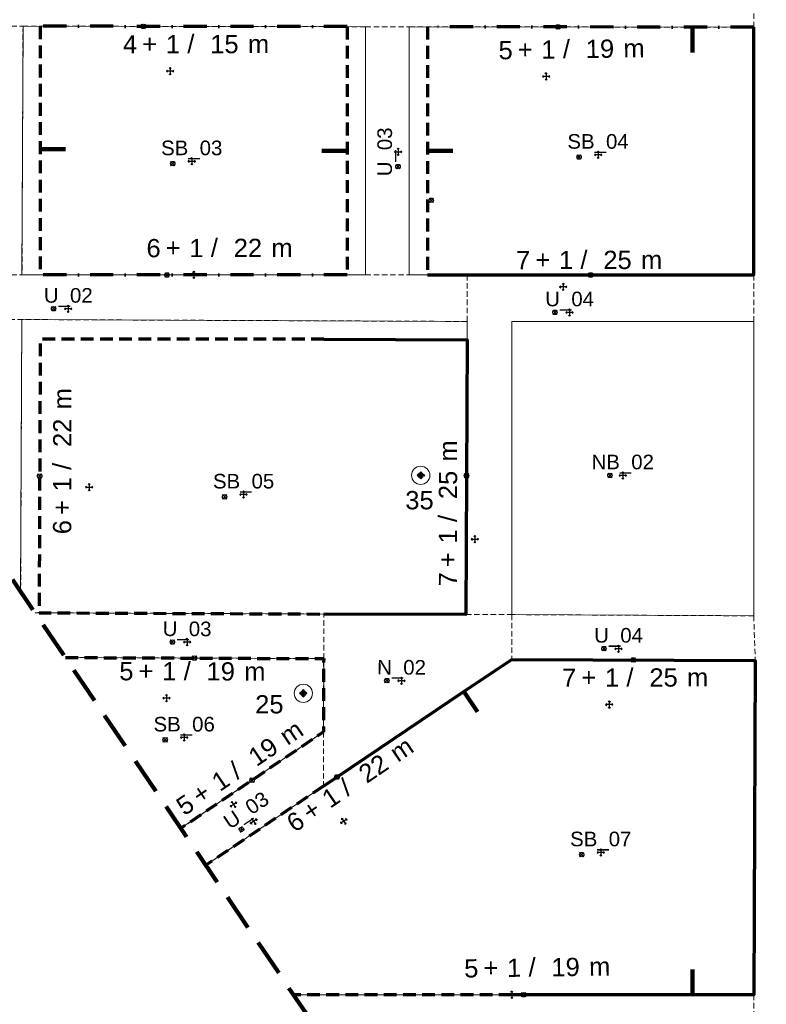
# Model space of a CAD drawing. Header units: metres. Extents: x -5 to 5163, y 1049 to 2798.
# Tile 20 of 22: x 4228 to 4432, y 2192 to 2461. Entities that reach past the tile are written whole.
import ezdxf
from ezdxf.enums import TextEntityAlignment as Align

# ---------------------------------------------------------------- set-up
doc = ezdxf.new("R2010")
doc.units = ezdxf.units.M
doc.linetypes.add('DASHED', pattern=[0.75, 0.5, -0.25])
doc.linetypes.add('ČERCHOVANÁ', pattern=[25.4, 12.7, -6.35, 0, -6.35])
doc.layers.add('000000_BL_Pomocna_netisk_DB', color=7, linetype='Continuous', plot=False)
for name, color, linetype, lineweight in [('101110_PL_Resene_uzemi', 6, 'DASHED', 200), ('200000_PL_Cast_uzemi', 80, 'DASHED', 5), ('202110_BL_Cast_uzemi_UP', 7, 'DASHED', 9), ('203110_BL_Cast_uzemi_SB', 7, 'DASHED', 9), ('204110_BL_Cast_uzemi_NB', 7, 'DASHED', 9), ('302110_BL_VR_na_bod', 172, 'Continuous', 9), ('302210_BL_VR_na_linii', 160, 'Continuous', 9), ('302211_PL_VR_na_linii_rozhrani', 160, 'Continuous', 100)]:
    doc.layers.add(name, color=color, linetype=linetype, lineweight=lineweight)
doc.layers.add('101111_BL_Resene_uzemi', color=9, linetype='Continuous')
for name, color, linetype, lineweight, true_color in [('201110_PL_Ulicni_cara', 7, 'Continuous', 9, 0xe90101), ('301110_PL_SC_uzavrena', 7, 'Continuous', 70, 0xe90101), ('301111_PL_SC_polouzavrena', 7, 'ČERCHOVANÁ', 70, 0xfe2f2f), ('301112_PL_SC_otevrena', 7, 'DASHED', 70, 0xfe4848)]:
    doc.layers.add(name, color=color, linetype=linetype, lineweight=lineweight, true_color=true_color)
doc.styles.get("Standard").update_dxf_attribs({"font": 'arial.ttf'})
doc.styles.add('style2', font='arial.ttf', dxfattribs={"height": 2})

# ---------------------------------------------------------------- blocks, each defined once
blk = doc.blocks.new('*U182')
at = {"layer": '000000_BL_Pomocna_netisk_DB'}
for p, q in [((222.12, 269.02), (220.92, 270.22)), ((220.92, 269.02), (222.12, 270.22))]:
    blk.add_line(p, q, dxfattribs=at)
blk.add_circle((221.52, 269.62), 0.6, dxfattribs=at)
blk.add_attdef('DOK_NAZEV', (2.66, -10), '', height=5)
at = {"style": 'style2', "flags": 1}
blk.add_attdef('NAZEV_BLOK', (1.24, -20.77), '', height=5, dxfattribs=at)
blk = doc.blocks.new('*U8')
blk.add_circle((0, 0), 2.5)
at = {"layer": '000000_BL_Pomocna_netisk_DB'}
for p, q in [((-1, 0), (-0.72, 0.28)), ((1, 0), (-1, 0)), ((-1, 0), (-0.72, -0.28)), ((0.6, -0.6), (-0.6, 0.6)), ((-0.6, -0.6), (0.6, 0.6)), ((0, 1), (-0.29, 0.71)), ((0, 1), (0, -1)), ((0, 1), (0.28, 0.72)), ((1, 0), (0.72, 0.28)), ((1, 0), (0.72, -0.28)), ((0, -1), (-0.28, -0.72)), ((0, -1), (0.28, -0.72))]:
    blk.add_line(p, q, dxfattribs=at)
blk.add_circle((0, 0), 0.6, dxfattribs=at)
at = {"style": 'style2'}
for tag, p in [('VYSKA_MAX', (-4.23, -9.3)), ('RIMSA_MAX', (-3.95, -17.34)), ('RIMSA_MIN', (-3.82, -24.83)), ('NP_MIN', (-3.82, -33.4)), ('NP_MAX', (-3.82, -41.98)), ('NUP_MAX', (-3.82, -50.55))]:
    blk.add_attdef(tag, p, '', height=5, dxfattribs=at)
at = {"style": 'style2', "flags": 1}
for tag, p in [('VYSKA_VB', (-3.82, -76.26)), ('VYSKA_VB_I', (-3.82, -84.83)), ('NAZEV_BLOK', (-3.76, -93.45))]:
    blk.add_attdef(tag, p, '', height=5, dxfattribs=at)
blk = doc.blocks.new('*U66')
at = {"layer": '000000_BL_Pomocna_netisk_DB'}
for p, q in [((-1, 0), (-0.72, 0.28)), ((1, 0), (-1, 0)), ((-1, 0), (-0.72, -0.28)), ((0, 1), (-0.29, 0.71)), ((0, 1), (0, -1)), ((0, 1), (0.28, 0.72)), ((1, 0), (0.72, 0.28)), ((1, 0), (0.72, -0.28)), ((-4.6, -1.2), (-5.8, 0)), ((-5.8, -1.2), (-4.6, 0)), ((0, -1), (-0.28, -0.72)), ((0, -1), (0.28, -0.72))]:
    blk.add_line(p, q, dxfattribs=at)
blk.add_circle((-5.2, -0.6), 0.6, dxfattribs=at)
at = {"style": 'style2'}
blk.add_attdef('OZNACENI', text='', height=4, dxfattribs=at).set_placement((0, 1.68), align=Align.CENTER)
at = {"style": 'style2', "flags": 1}
blk.add_attdef('NAZEV_BLOK', (-23.56, -29.29), '', height=5, dxfattribs=at)
blk = doc.blocks.new('*U68')
at = {"layer": '000000_BL_Pomocna_netisk_DB'}
for p, q in [((-1, 0), (-0.72, 0.28)), ((1, 0), (-1, 0)), ((-1, 0), (-0.72, -0.28)), ((0, 1), (-0.29, 0.71)), ((0, 1), (0, -1)), ((0, 1), (0.28, 0.72)), ((1, 0), (0.72, 0.28)), ((1, 0), (0.72, -0.28)), ((-4.6, -1.2), (-5.8, 0)), ((-5.8, -1.2), (-4.6, 0)), ((0, -1), (-0.28, -0.72)), ((0, -1), (0.28, -0.72))]:
    blk.add_line(p, q, dxfattribs=at)
blk.add_circle((-5.2, -0.6), 0.6, dxfattribs=at)
at = {"style": 'style2'}
blk.add_attdef('OZNACENI', text='', height=4, dxfattribs=at).set_placement((0, 1.68), align=Align.CENTER)
at = {"style": 'style2', "flags": 1}
blk.add_attdef('NAZEV_BLOK', (-12.99, -23.29), '', height=5, dxfattribs=at)
blk = doc.blocks.new('*U65')
at = {"layer": '000000_BL_Pomocna_netisk_DB'}
for p, q in [((-2.91, -0.59), (-4.11, 0.61)), ((-4.11, -0.59), (-2.91, 0.61)), ((-1, 0), (-0.72, 0.28)), ((1, 0), (-1, 0)), ((-1, 0), (-0.72, -0.28)), ((0, 1), (-0.29, 0.71)), ((0, 1), (0, -1)), ((0, 1), (0.28, 0.72)), ((1, 0), (0.72, 0.28)), ((1, 0), (0.72, -0.28)), ((0, -1), (-0.28, -0.72)), ((0, -1), (0.28, -0.72))]:
    blk.add_line(p, q, dxfattribs=at)
blk.add_circle((-3.51, 0.01), 0.6, dxfattribs=at)
at = {"style": 'style2'}
blk.add_attdef('OZNACENI', text='', height=4, dxfattribs=at).set_placement((0, 1.68), align=Align.CENTER)
at = {"style": 'style2', "flags": 1}
blk.add_attdef('NAZEV_BLOK', (-24.94, -16.19), '', height=5, dxfattribs=at)
blk = doc.blocks.new('*U44')
at = {"layer": '000000_BL_Pomocna_netisk_DB'}
for p, q in [((-6.72, 11.66), (-7.92, 12.86)), ((-7.92, 11.66), (-6.72, 12.86)), ((-1, 0), (-0.72, 0.28)), ((1, 0), (-1, 0)), ((-1, 0), (-0.72, -0.28)), ((0, 1), (-0.29, 0.71)), ((0, 1), (0, -1)), ((0, 1), (0.28, 0.72)), ((1, 0), (0.72, 0.28)), ((0, -1), (-0.28, -0.72)), ((0, -1), (0.28, -0.72)), ((1, 0), (0.72, -0.28))]:
    blk.add_line(p, q, dxfattribs=at)
blk.add_circle((-7.32, 12.26), 0.6, dxfattribs=at)
at = {"style": 'style2', "flags": 1}
for tag, p in [('VYSKA_VB', (-13.72, -37.99)), ('VYSKA_VB_I', (1.91, -46.42)), ('NAZEV_BLOK', (-14.17, -55.72))]:
    blk.add_attdef(tag, p, '', height=5, dxfattribs=at)
at = {"layer": '302210_BL_VR_na_linii', "style": 'style2'}
for s, p in [('+', (-7.66, 4.97)), ('/', (4.68, 4.95)), ('m', (21.25, 4.94))]:
    blk.add_text(s, height=5, dxfattribs=at).set_placement(p)
at = {"layer": '302210_BL_VR_na_linii', "style": 'style2', "flags": 4}
blk.add_attdef('NP_MAX', text='', height=5, dxfattribs=at).set_placement((-9.04, 4.85), align=Align.RIGHT)
at = {"layer": '302210_BL_VR_na_linii', "style": 'style2'}
blk.add_attdef('NUP_MAX', text='', height=5, dxfattribs=at).set_placement((0.75, 4.88), align=Align.CENTER)
at = {"layer": '302210_BL_VR_na_linii', "style": 'style2', "flags": 4}
blk.add_attdef('RIMSA_MAX', text='', height=5, dxfattribs=at).set_placement((14.83, 4.91), align=Align.CENTER)
blk = doc.blocks.new('*U49')
at = {"layer": '000000_BL_Pomocna_netisk_DB'}
for p, q in [((-1, -0.01), (-0.72, 0.28)), ((1, 0.01), (-1, -0.01)), ((-0.01, 1), (-0.3, 0.71)), ((-0.01, 1), (0.01, -1)), ((-0.01, 1), (0.27, 0.72)), ((1, 0.01), (0.72, 0.29)), ((1, 0.01), (0.72, -0.27)), ((3.86, -0.6), (2.66, 0.6)), ((2.66, -0.6), (3.86, 0.6)), ((-1, -0.01), (-0.72, -0.29)), ((0.01, -1), (-0.27, -0.73)), ((0.01, -1), (0.29, -0.72))]:
    blk.add_line(p, q, dxfattribs=at)
blk.add_circle((3.26, 0), 0.6, dxfattribs=at)
at = {"style": 'style2', "flags": 1}
blk.add_attdef('VYSKA_VB_I', (2.46, -46.4), '', height=5, rotation=0.6812, dxfattribs=at)
for tag, p in [('VYSKA_VB', (-14.23, -50.5)), ('NAZEV_BLOK', (-14.67, -68.23))]:
    blk.add_attdef(tag, p, '', height=5, dxfattribs=at)
at = {"layer": '302210_BL_VR_na_linii', "style": 'style2'}
for s, p in [('+', (-7.72, 4.88)), ('/', (4.63, 5.01)), ('m', (21.19, 5.19))]:
    blk.add_text(s, height=5, rotation=0.6812, dxfattribs=at).set_placement(p)
at = {"layer": '302210_BL_VR_na_linii', "style": 'style2', "flags": 4}
blk.add_attdef('NP_MAX', text='', height=5, rotation=0.6812, dxfattribs=at).set_placement((-9.1, 4.74), align=Align.RIGHT)
at = {"layer": '302210_BL_VR_na_linii', "style": 'style2'}
blk.add_attdef('NUP_MAX', text='', height=5, rotation=0.6812, dxfattribs=at).set_placement((0.7, 4.89), align=Align.CENTER)
at = {"layer": '302210_BL_VR_na_linii', "style": 'style2', "flags": 4}
blk.add_attdef('RIMSA_MAX', text='', height=5, rotation=0.6812, dxfattribs=at).set_placement((14.77, 5.09), align=Align.CENTER)
blk = doc.blocks.new('*U51')
at = {"layer": '000000_BL_Pomocna_netisk_DB'}
for p, q in [((-12.93, 2.44), (-14.13, 3.64)), ((-14.13, 2.44), (-12.93, 3.64)), ((-1, 0), (-0.72, 0.29)), ((-1, 0), (1, 0)), ((-1, 0), (-0.72, -0.29)), ((0, 1), (-0.28, 0.72)), ((0, 1), (0, -1)), ((0, 1), (0.28, 0.72)), ((1, 0), (0.72, 0.28)), ((0, -1), (-0.29, -0.72)), ((0, -1), (0.28, -0.72)), ((1, 0), (0.72, -0.28))]:
    blk.add_line(p, q, dxfattribs=at)
blk.add_circle((-13.53, 3.04), 0.6, dxfattribs=at)
at = {"style": 'style2', "flags": 1}
blk.add_attdef('VYSKA_VB_I', (46.43, 1.71), '', height=5, rotation=89.7531, dxfattribs=at)
for tag, p in [('VYSKA_VB', (-31.3, -40.43)), ('NAZEV_BLOK', (-31.74, -58.16))]:
    blk.add_attdef(tag, p, '', height=5, dxfattribs=at)
at = {"layer": '302210_BL_VR_na_linii', "style": 'style2'}
for s, p in [('m', (-4.85, 21.27)), ('/', (-4.93, 4.71)), ('+', (-5, -7.64))]:
    blk.add_text(s, height=5, rotation=89.7531, dxfattribs=at).set_placement(p)
at = {"layer": '302210_BL_VR_na_linii', "style": 'style2', "flags": 4}
blk.add_attdef('RIMSA_MAX', text='', height=5, rotation=89.7531, dxfattribs=at).set_placement((-4.85, 14.85), align=Align.CENTER)
at = {"layer": '302210_BL_VR_na_linii', "style": 'style2'}
blk.add_attdef('NUP_MAX', text='', height=5, rotation=89.7531, dxfattribs=at).set_placement((-4.88, 0.78), align=Align.CENTER)
at = {"layer": '302210_BL_VR_na_linii', "style": 'style2', "flags": 4}
blk.add_attdef('NP_MAX', text='', height=5, rotation=89.7531, dxfattribs=at).set_placement((-4.89, -9.02), align=Align.RIGHT)
blk = doc.blocks.new('*U52')
at = {"layer": '000000_BL_Pomocna_netisk_DB'}
for p, q in [((-1.23, 11.51), (-2.43, 12.71)), ((-2.43, 11.51), (-1.23, 12.71)), ((0.83, 0.56), (-0.83, -0.56)), ((-0.56, 0.83), (-0.64, 0.43)), ((-0.56, 0.83), (0.56, -0.83)), ((-0.56, 0.83), (-0.17, 0.75)), ((0.83, 0.56), (0.44, 0.64)), ((0.83, 0.56), (0.75, 0.17)), ((-0.83, -0.56), (-0.75, -0.17)), ((-0.83, -0.56), (-0.44, -0.64)), ((0.56, -0.83), (0.18, -0.76)), ((0.56, -0.83), (0.64, -0.44))]:
    blk.add_line(p, q, dxfattribs=at)
blk.add_circle((-1.83, 12.11), 0.6, dxfattribs=at)
at = {"style": 'style2', "flags": 1}
blk.add_attdef('VYSKA_VB_I', (27.63, -37.35), '', height=5, rotation=34.1315, dxfattribs=at)
for tag, p in [('VYSKA_VB', (-14.32, -44.43)), ('NAZEV_BLOK', (-14.76, -62.16))]:
    blk.add_attdef(tag, p, '', height=5, dxfattribs=at)
at = {"layer": '302210_BL_VR_na_linii', "style": 'style2'}
for s, p in [('m', (14.81, 16.01)), ('/', (1.1, 6.73)), ('+', (-9.13, -0.19))]:
    blk.add_text(s, height=5, rotation=34.1315, dxfattribs=at).set_placement(p)
at = {"layer": '302210_BL_VR_na_linii', "style": 'style2', "flags": 4}
blk.add_attdef('RIMSA_MAX', text='', height=5, rotation=34.1315, dxfattribs=at).set_placement((9.52, 12.39), align=Align.CENTER)
at = {"layer": '302210_BL_VR_na_linii', "style": 'style2'}
blk.add_attdef('NUP_MAX', text='', height=5, rotation=34.1315, dxfattribs=at).set_placement((-2.11, 4.46), align=Align.CENTER)
at = {"layer": '302210_BL_VR_na_linii', "style": 'style2', "flags": 4}
blk.add_attdef('NP_MAX', text='', height=5, rotation=34.1315, dxfattribs=at).set_placement((-10.2, -1.06), align=Align.RIGHT)
blk = doc.blocks.new('*U63')
at = {"layer": '000000_BL_Pomocna_netisk_DB'}
for p, q in [((-6.74, -0.6), (-7.94, 0.6)), ((-7.94, -0.6), (-6.74, 0.6)), ((-1, 0), (-0.72, 0.28)), ((1, 0), (-1, 0)), ((-1, 0), (-0.72, -0.28)), ((0, 1), (-0.29, 0.71)), ((0, 1), (0, -1)), ((0, 1), (0.28, 0.72)), ((1, 0), (0.72, 0.28)), ((0, -1), (-0.28, -0.72)), ((0, -1), (0.28, -0.72)), ((1, 0), (0.72, -0.28))]:
    blk.add_line(p, q, dxfattribs=at)
blk.add_circle((-7.34, 0), 0.6, dxfattribs=at)
at = {"style": 'style2', "flags": 1}
for tag, p in [('VYSKA_VB', (-24.8, -44.07)), ('NAZEV_BLOK', (-25.25, -61.79))]:
    blk.add_attdef(tag, p, '', height=5, dxfattribs=at)
blk.add_attdef('VYSKA_VB_I', (1.91, -46.42), '', height=5, rotation=360, dxfattribs=at)
at = {"layer": '302210_BL_VR_na_linii', "style": 'style2'}
for s, p in [('+', (-7.66, 4.97)), ('/', (4.68, 4.95)), ('m', (21.25, 4.94))]:
    blk.add_text(s, height=5, rotation=360, dxfattribs=at).set_placement(p)
at = {"layer": '302210_BL_VR_na_linii', "style": 'style2', "flags": 4}
blk.add_attdef('NP_MAX', text='', height=5, rotation=360, dxfattribs=at).set_placement((-9.04, 4.85), align=Align.RIGHT)
at = {"layer": '302210_BL_VR_na_linii', "style": 'style2'}
blk.add_attdef('NUP_MAX', text='', height=5, rotation=360, dxfattribs=at).set_placement((0.75, 4.88), align=Align.CENTER)
at = {"layer": '302210_BL_VR_na_linii', "style": 'style2', "flags": 4}
blk.add_attdef('RIMSA_MAX', text='', height=5, rotation=360, dxfattribs=at).set_placement((14.83, 4.91), align=Align.CENTER)
blk = doc.blocks.new('*U54')
at = {"layer": '000000_BL_Pomocna_netisk_DB'}
for p, q in [((8.09, 2.68), (6.89, 3.88)), ((6.89, 2.68), (8.09, 3.88)), ((-1, 0), (-0.72, 0.28)), ((1, 0), (-1, 0)), ((-1, 0), (-0.72, -0.28)), ((0, 1), (-0.29, 0.71)), ((0, 1), (0, -1)), ((0, 1), (0.28, 0.72)), ((1, 0), (0.72, 0.28)), ((0, -1), (-0.28, -0.72)), ((0, -1), (0.28, -0.72)), ((1, 0), (0.72, -0.28))]:
    blk.add_line(p, q, dxfattribs=at)
blk.add_circle((7.49, 3.28), 0.6, dxfattribs=at)
at = {"style": 'style2', "flags": 1}
for tag, p in [('VYSKA_VB', (-13.72, -33.69)), ('VYSKA_VB_I', (1.91, -46.42)), ('NAZEV_BLOK', (-14.17, -51.42))]:
    blk.add_attdef(tag, p, '', height=5, dxfattribs=at)
at = {"layer": '302210_BL_VR_na_linii', "style": 'style2'}
for s, p in [('+', (-7.66, 4.97)), ('/', (4.68, 4.95)), ('m', (21.25, 4.94))]:
    blk.add_text(s, height=5, dxfattribs=at).set_placement(p)
at = {"layer": '302210_BL_VR_na_linii', "style": 'style2', "flags": 4}
blk.add_attdef('NP_MAX', text='', height=5, dxfattribs=at).set_placement((-9.04, 4.85), align=Align.RIGHT)
at = {"layer": '302210_BL_VR_na_linii', "style": 'style2'}
blk.add_attdef('NUP_MAX', text='', height=5, dxfattribs=at).set_placement((0.75, 4.88), align=Align.CENTER)
at = {"layer": '302210_BL_VR_na_linii', "style": 'style2', "flags": 4}
blk.add_attdef('RIMSA_MAX', text='', height=5, dxfattribs=at).set_placement((14.83, 4.91), align=Align.CENTER)
blk = doc.blocks.new('*U55')
at = {"layer": '000000_BL_Pomocna_netisk_DB'}
for p, q in [((3.88, 12.95), (2.68, 14.15)), ((2.68, 12.95), (3.88, 14.15)), ((-1, -0.01), (-0.72, 0.28)), ((1, 0.01), (-1, -0.01)), ((-0.01, 1), (-0.3, 0.71)), ((-0.01, 1), (0.01, -1)), ((-0.01, 1), (0.27, 0.72)), ((1, 0.01), (0.72, 0.29)), ((1, 0.01), (0.72, -0.27)), ((-1, -0.01), (-0.72, -0.29)), ((0.01, -1), (-0.27, -0.73)), ((0.01, -1), (0.29, -0.72))]:
    blk.add_line(p, q, dxfattribs=at)
blk.add_circle((3.28, 13.55), 0.6, dxfattribs=at)
at = {"style": 'style2', "flags": 1}
blk.add_attdef('VYSKA_VB_I', (2.46, -46.4), '', height=5, rotation=0.6812, dxfattribs=at)
for tag, p in [('VYSKA_VB', (-14.23, -50.5)), ('NAZEV_BLOK', (-14.67, -68.23))]:
    blk.add_attdef(tag, p, '', height=5, dxfattribs=at)
at = {"layer": '302210_BL_VR_na_linii', "style": 'style2'}
for s, p in [('+', (-7.72, 4.88)), ('/', (4.63, 5.01)), ('m', (21.19, 5.19))]:
    blk.add_text(s, height=5, rotation=0.6812, dxfattribs=at).set_placement(p)
at = {"layer": '302210_BL_VR_na_linii', "style": 'style2', "flags": 4}
blk.add_attdef('NP_MAX', text='', height=5, rotation=0.6812, dxfattribs=at).set_placement((-9.1, 4.74), align=Align.RIGHT)
at = {"layer": '302210_BL_VR_na_linii', "style": 'style2'}
blk.add_attdef('NUP_MAX', text='', height=5, rotation=0.6812, dxfattribs=at).set_placement((0.7, 4.89), align=Align.CENTER)
at = {"layer": '302210_BL_VR_na_linii', "style": 'style2', "flags": 4}
blk.add_attdef('RIMSA_MAX', text='', height=5, rotation=0.6812, dxfattribs=at).set_placement((14.77, 5.09), align=Align.CENTER)
blk = doc.blocks.new('*U57')
at = {"layer": '000000_BL_Pomocna_netisk_DB'}
for p, q in [((-1.71, 16.83), (-2.91, 18.03)), ((-2.91, 16.83), (-1.71, 18.03)), ((-1, 0), (-0.72, 0.28)), ((-1, 0), (1, 0)), ((-1, 0), (-0.71, -0.29)), ((0, 1), (-0.28, 0.72)), ((0, 1), (0, -1)), ((0, 1), (0.28, 0.72)), ((1, 0), (0.72, 0.28)), ((0, -1), (-0.29, -0.72)), ((0, -1), (0.28, -0.72)), ((1, 0), (0.72, -0.28))]:
    blk.add_line(p, q, dxfattribs=at)
blk.add_circle((-2.31, 17.43), 0.6, dxfattribs=at)
at = {"style": 'style2', "flags": 1}
blk.add_attdef('VYSKA_VB_I', (46.43, 1.77), '', height=5, rotation=89.829, dxfattribs=at)
for tag, p in [('VYSKA_VB', (-18.62, -19.56)), ('NAZEV_BLOK', (-19.07, -37.29))]:
    blk.add_attdef(tag, p, '', height=5, dxfattribs=at)
at = {"layer": '302210_BL_VR_na_linii', "style": 'style2'}
for s, p in [('m', (-4.88, 21.26)), ('/', (-4.94, 4.7)), ('+', (-4.99, -7.65))]:
    blk.add_text(s, height=5, rotation=89.829, dxfattribs=at).set_placement(p)
at = {"layer": '302210_BL_VR_na_linii', "style": 'style2', "flags": 4}
blk.add_attdef('RIMSA_MAX', text='', height=5, rotation=89.829, dxfattribs=at).set_placement((-4.86, 14.85), align=Align.CENTER)
at = {"layer": '302210_BL_VR_na_linii', "style": 'style2'}
blk.add_attdef('NUP_MAX', text='', height=5, rotation=89.829, dxfattribs=at).set_placement((-4.88, 0.77), align=Align.CENTER)
at = {"layer": '302210_BL_VR_na_linii', "style": 'style2', "flags": 4}
blk.add_attdef('NP_MAX', text='', height=5, rotation=89.829, dxfattribs=at).set_placement((-4.87, -9.03), align=Align.RIGHT)
blk = doc.blocks.new('*U56')
at = {"layer": '000000_BL_Pomocna_netisk_DB'}
for p, q in [((7.2, 11.62), (6, 12.82)), ((6, 11.62), (7.2, 12.82)), ((-1, 0), (-0.72, 0.28)), ((1, 0), (-1, 0)), ((-1, 0), (-0.72, -0.28)), ((0, 1), (-0.29, 0.71)), ((0, 1), (0, -1)), ((0, 1), (0.28, 0.72)), ((1, 0), (0.72, 0.28)), ((0, -1), (-0.28, -0.72)), ((0, -1), (0.28, -0.72)), ((1, 0), (0.72, -0.28))]:
    blk.add_line(p, q, dxfattribs=at)
blk.add_circle((6.6, 12.22), 0.6, dxfattribs=at)
at = {"style": 'style2', "flags": 1}
for tag, p in [('VYSKA_VB', (-13.72, -33.69)), ('VYSKA_VB_I', (1.91, -46.42)), ('NAZEV_BLOK', (-14.17, -51.42))]:
    blk.add_attdef(tag, p, '', height=5, dxfattribs=at)
at = {"layer": '302210_BL_VR_na_linii', "style": 'style2'}
for s, p in [('+', (-7.66, 4.97)), ('/', (4.68, 4.95)), ('m', (21.25, 4.94))]:
    blk.add_text(s, height=5, dxfattribs=at).set_placement(p)
at = {"layer": '302210_BL_VR_na_linii', "style": 'style2', "flags": 4}
blk.add_attdef('NP_MAX', text='', height=5, dxfattribs=at).set_placement((-9.04, 4.85), align=Align.RIGHT)
at = {"layer": '302210_BL_VR_na_linii', "style": 'style2'}
blk.add_attdef('NUP_MAX', text='', height=5, dxfattribs=at).set_placement((0.75, 4.88), align=Align.CENTER)
at = {"layer": '302210_BL_VR_na_linii', "style": 'style2', "flags": 4}
blk.add_attdef('RIMSA_MAX', text='', height=5, dxfattribs=at).set_placement((14.83, 4.91), align=Align.CENTER)
blk = doc.blocks.new('*U59')
at = {"layer": '000000_BL_Pomocna_netisk_DB'}
for p, q in [((8.28, 10.39), (7.08, 11.59)), ((7.08, 10.39), (8.28, 11.59)), ((-1, 0), (-0.72, 0.29)), ((1, 0), (-1, 0)), ((-1, 0), (-0.72, -0.28)), ((0, 1), (-0.29, 0.72)), ((0, 1), (0, -1)), ((0, 1), (0.29, 0.72)), ((1, 0), (0.72, 0.28)), ((0, -1), (-0.28, -0.72)), ((0, -1), (0.28, -0.72)), ((1, 0), (0.72, -0.28))]:
    blk.add_line(p, q, dxfattribs=at)
blk.add_circle((7.68, 10.99), 0.6, dxfattribs=at)
at = {"style": 'style2', "flags": 1}
for tag, p in [('VYSKA_VB', (-10.4, -47.32)), ('NAZEV_BLOK', (-10.84, -65.05))]:
    blk.add_attdef(tag, p, '', height=5, dxfattribs=at)
blk.add_attdef('VYSKA_VB_I', (1.72, -46.43), '', height=5, rotation=359.759, dxfattribs=at)
at = {"layer": '302210_BL_VR_na_linii', "style": 'style2'}
for s, p in [('+', (-7.64, 5)), ('/', (4.71, 4.93)), ('m', (21.27, 4.85))]:
    blk.add_text(s, height=5, rotation=359.759, dxfattribs=at).set_placement(p)
at = {"layer": '302210_BL_VR_na_linii', "style": 'style2', "flags": 4}
blk.add_attdef('NP_MAX', text='', height=5, rotation=359.759, dxfattribs=at).set_placement((-9.02, 4.88), align=Align.RIGHT)
at = {"layer": '302210_BL_VR_na_linii', "style": 'style2'}
blk.add_attdef('NUP_MAX', text='', height=5, rotation=359.759, dxfattribs=at).set_placement((0.78, 4.88), align=Align.CENTER)
at = {"layer": '302210_BL_VR_na_linii', "style": 'style2', "flags": 4}
blk.add_attdef('RIMSA_MAX', text='', height=5, rotation=359.759, dxfattribs=at).set_placement((14.85, 4.85), align=Align.CENTER)
blk = doc.blocks.new('*U60')
at = {"layer": '000000_BL_Pomocna_netisk_DB'}
for p, q in [((5.71, 6.06), (4.51, 7.26)), ((4.51, 6.06), (5.71, 7.26)), ((0.83, 0.56), (-0.83, -0.56)), ((-0.56, 0.83), (-0.64, 0.43)), ((-0.56, 0.83), (0.56, -0.83)), ((-0.56, 0.83), (-0.17, 0.75)), ((0.83, 0.56), (0.44, 0.64)), ((0.83, 0.56), (0.75, 0.17)), ((-0.83, -0.56), (-0.75, -0.17)), ((-0.83, -0.56), (-0.44, -0.64)), ((0.56, -0.83), (0.18, -0.76)), ((0.56, -0.83), (0.64, -0.44))]:
    blk.add_line(p, q, dxfattribs=at)
blk.add_circle((5.11, 6.66), 0.6, dxfattribs=at)
at = {"style": 'style2', "flags": 1}
blk.add_attdef('VYSKA_VB_I', (27.63, -37.35), '', height=5, rotation=34.1315, dxfattribs=at)
for tag, p in [('VYSKA_VB', (-14.32, -44.43)), ('NAZEV_BLOK', (-14.76, -62.16))]:
    blk.add_attdef(tag, p, '', height=5, dxfattribs=at)
at = {"layer": '302210_BL_VR_na_linii', "style": 'style2'}
for s, p in [('m', (14.81, 16.01)), ('/', (1.1, 6.73)), ('+', (-9.13, -0.19))]:
    blk.add_text(s, height=5, rotation=34.1315, dxfattribs=at).set_placement(p)
at = {"layer": '302210_BL_VR_na_linii', "style": 'style2', "flags": 4}
blk.add_attdef('RIMSA_MAX', text='', height=5, rotation=34.1315, dxfattribs=at).set_placement((9.52, 12.39), align=Align.CENTER)
at = {"layer": '302210_BL_VR_na_linii', "style": 'style2'}
blk.add_attdef('NUP_MAX', text='', height=5, rotation=34.1315, dxfattribs=at).set_placement((-2.11, 4.46), align=Align.CENTER)
at = {"layer": '302210_BL_VR_na_linii', "style": 'style2', "flags": 4}
blk.add_attdef('NP_MAX', text='', height=5, rotation=34.1315, dxfattribs=at).set_placement((-10.2, -1.06), align=Align.RIGHT)
blk = doc.blocks.new('*U61')
blk.add_circle((0, 0), 2.5)
at = {"layer": '000000_BL_Pomocna_netisk_DB'}
for p, q in [((-1, 0), (-0.72, 0.28)), ((1, 0), (-1, 0)), ((-1, 0), (-0.72, -0.28)), ((0.6, -0.6), (-0.6, 0.6)), ((-0.6, -0.6), (0.6, 0.6)), ((0, 1), (-0.29, 0.71)), ((0, 1), (0, -1)), ((0, 1), (0.28, 0.72)), ((1, 0), (0.72, 0.28)), ((1, 0), (0.72, -0.28)), ((0, -1), (-0.28, -0.72)), ((0, -1), (0.28, -0.72))]:
    blk.add_line(p, q, dxfattribs=at)
blk.add_circle((0, 0), 0.6, dxfattribs=at)
at = {"style": 'style2'}
for tag, p in [('VYSKA_MAX', (-13.17, -5.51)), ('RIMSA_MAX', (-12.89, -13.55)), ('RIMSA_MIN', (-12.76, -21.04)), ('NP_MIN', (-12.76, -29.62)), ('NP_MAX', (-12.76, -38.19)), ('NUP_MAX', (-12.76, -46.76))]:
    blk.add_attdef(tag, p, '', height=5, dxfattribs=at)
at = {"style": 'style2', "flags": 1}
for tag, p in [('VYSKA_VB', (-12.76, -72.47)), ('VYSKA_VB_I', (-12.76, -81.04)), ('NAZEV_BLOK', (-12.7, -89.66))]:
    blk.add_attdef(tag, p, '', height=5, dxfattribs=at)
blk = doc.blocks.new('*U70')
at = {"layer": '000000_BL_Pomocna_netisk_DB'}
for p, q in [((-3.41, -0.57), (-4.61, 0.63)), ((-4.61, -0.57), (-3.41, 0.63)), ((-1, 0), (-0.72, 0.28)), ((1, 0), (-1, 0)), ((-1, 0), (-0.72, -0.28)), ((0, 1), (-0.29, 0.71)), ((0, 1), (0, -1)), ((0, 1), (0.28, 0.72)), ((1, 0), (0.72, 0.28)), ((1, 0), (0.72, -0.28)), ((0, -1), (-0.28, -0.72)), ((0, -1), (0.28, -0.72))]:
    blk.add_line(p, q, dxfattribs=at)
blk.add_circle((-4.01, 0.03), 0.6, dxfattribs=at)
at = {"style": 'style2'}
blk.add_attdef('OZNACENI', text='', height=4, dxfattribs=at).set_placement((0, 1.68), align=Align.CENTER)
at = {"style": 'style2', "flags": 1}
for tag, p in [('DRUH_UP', (-17.24, -21.19)), ('DRUH_INFO', (-18.09, -32.86)), ('NAZEV_BLOK', (-18.19, -42.23))]:
    blk.add_attdef(tag, p, '', height=5, dxfattribs=at)
blk = doc.blocks.new('*U71')
at = {"layer": '000000_BL_Pomocna_netisk_DB'}
for p, q in [((-1, 0), (-0.72, 0.28)), ((-1, 0), (1, 0)), ((-1, 0), (-0.71, -0.29)), ((0, 1), (-0.28, 0.72)), ((0, 1), (0, -1)), ((0, 1), (0.28, 0.72)), ((1, 0), (0.72, 0.28)), ((0, -1), (-0.28, -0.72)), ((0, -1), (0.28, -0.72)), ((1, 0), (0.72, -0.28)), ((0.57, -3.41), (-0.63, -4.61)), ((0.57, -4.61), (-0.63, -3.41))]:
    blk.add_line(p, q, dxfattribs=at)
blk.add_circle((-0.03, -4.01), 0.6, dxfattribs=at)
at = {"style": 'style2'}
blk.add_attdef('OZNACENI', text='', height=4, rotation=89.9196, dxfattribs=at).set_placement((-1.68, 0), align=Align.CENTER)
at = {"style": 'style2', "flags": 1}
for tag, p in [('DRUH_UP', (-18.48, -33.69)), ('DRUH_INFO', (-19.32, -45.36)), ('NAZEV_BLOK', (-19.42, -54.73))]:
    blk.add_attdef(tag, p, '', height=5, dxfattribs=at)
blk = doc.blocks.new('*U72')
at = {"layer": '000000_BL_Pomocna_netisk_DB'}
for p, q in [((-4.61, -0.55), (-3.4, 0.64)), ((-3.41, -0.56), (-4.6, 0.65)), ((-1, 0), (-0.72, 0.29)), ((1, 0), (-1, 0)), ((-1, 0), (-0.72, -0.28)), ((0, 1), (-0.29, 0.72)), ((0, 1), (0, -1)), ((0, 1), (0.29, 0.72)), ((1, 0), (0.72, 0.28)), ((0, -1), (-0.28, -0.72)), ((0, -1), (0.28, -0.72)), ((1, 0), (0.72, -0.28))]:
    blk.add_line(p, q, dxfattribs=at)
blk.add_circle((-4.01, 0.05), 0.6, dxfattribs=at)
at = {"style": 'style2'}
blk.add_attdef('OZNACENI', text='', height=4, rotation=359.759, dxfattribs=at).set_placement((0.01, 1.68), align=Align.CENTER)
at = {"style": 'style2', "flags": 1}
for tag, p in [('DRUH_UP', (-18.48, -33.69)), ('DRUH_INFO', (-19.32, -45.36)), ('NAZEV_BLOK', (-19.42, -54.73))]:
    blk.add_attdef(tag, p, '', height=5, dxfattribs=at)
blk = doc.blocks.new('*U73')
at = {"layer": '000000_BL_Pomocna_netisk_DB'}
for p, q in [((0.83, 0.56), (-0.83, -0.56)), ((-0.56, 0.83), (-0.64, 0.43)), ((-0.56, 0.83), (0.56, -0.83)), ((-0.56, 0.83), (-0.17, 0.76)), ((0.83, 0.56), (0.44, 0.64)), ((0.83, 0.56), (0.76, 0.17)), ((-2.51, -2.37), (-4.18, -2.04)), ((-3.51, -3.04), (-3.18, -1.37)), ((-0.83, -0.56), (-0.76, -0.16)), ((-0.83, -0.56), (-0.44, -0.64)), ((0.56, -0.83), (0.17, -0.76)), ((0.56, -0.83), (0.64, -0.44))]:
    blk.add_line(p, q, dxfattribs=at)
blk.add_circle((-3.34, -2.21), 0.6, dxfattribs=at)
at = {"style": 'style2'}
blk.add_attdef('OZNACENI', text='', height=4, rotation=33.8088, dxfattribs=at).set_placement((-0.94, 1.4), align=Align.CENTER)
at = {"style": 'style2', "flags": 1}
for tag, p in [('DRUH_UP', (-18.48, -33.69)), ('DRUH_INFO', (-19.32, -45.36)), ('NAZEV_BLOK', (-19.42, -54.73))]:
    blk.add_attdef(tag, p, '', height=5, dxfattribs=at)

msp = doc.modelspace()

# ---------------------------------------------------------------- linework, layer by layer
at = {"layer": '101110_PL_Resene_uzemi', "ltscale": 20}
msp.add_lwpolyline([(4125.23, 2459.68), (4129.92, 2495.49), (4281.54, 2606.82), (4356.2, 2568.14), (4457.51, 2557.46), (4581.82, 2502.25), (4670.21, 2352.55), (4631.21, 2289.54), (4423.24, 2141.91), (4332.24, 2150.75), (4218.29, 2319.24), (4181.64, 2336.48), (4125.23, 2391.88), (4125.23, 2459.68)], close=True, dxfattribs=at)
at = {"layer": '200000_PL_Cast_uzemi', "ltscale": 3}
for points in [[(4428.63, 2459.26), (4428.63, 2472.07)], [(4216.47, 2459.55), (4228.67, 2459.54)], [(4228.67, 2459.54), (4228.39, 2391.45), (4322.37, 2391.45), (4322.37, 2459.4), (4228.67, 2459.54)], [(4322.37, 2459.4), (4334.37, 2459.39)], [(4334.37, 2459.39), (4428.63, 2459.26), (4428.63, 2391.45), (4334.37, 2391.45), (4334.37, 2459.39)], [(4216.47, 2391.6), (4228.39, 2391.45)], [(4322.37, 2391.45), (4334.37, 2391.45)], [(4350.19, 2378.73), (4350.19, 2391.45)], [(4428.63, 2378.68), (4428.63, 2391.45)], [(4231.99, 2299), (4349.86, 2298.5), (4350.19, 2378.73), (4137.69, 2379.65)], [(4228.34, 2379.25), (4228.02, 2304.86)], [(4310.94, 2286.46), (4310.99, 2298.66)], [(4349.86, 2298.5), (4362.4, 2298.5)], [(4362.4, 2298.5), (4362.4, 2286.25)], [(4428.63, 2298.17), (4429.02, 2285.97)], [(4271.87, 2240.02), (4310.85, 2266.38), (4310.94, 2286.46), (4240.26, 2286.76)], [(4302.67, 2194.48), (4428.63, 2194.48), (4429.02, 2285.97), (4362.4, 2286.25), (4278.71, 2229.91)], [(4310.85, 2266.38), (4310.85, 2251.55)], [(4428.63, 2194.48), (4428.78, 2181.74)]]:
    msp.add_lwpolyline(points, dxfattribs=at)
msp.add_lwpolyline([(4362.4, 2378.68), (4428.63, 2378.68), (4428.63, 2298.17), (4362.4, 2298.5)], close=True, dxfattribs=at)
at = {"layer": '201110_PL_Ulicni_cara'}
for points in [[(4228.67, 2459.54), (4322.37, 2459.4), (4322.37, 2391.45), (4228.39, 2391.45), (4228.67, 2459.54)], [(4334.37, 2459.39), (4428.63, 2459.26), (4428.63, 2391.45), (4334.37, 2391.45), (4334.37, 2459.39)], [(4228.02, 2304.86), (4228.34, 2379.26), (4350.19, 2378.73), (4349.86, 2298.5), (4231.99, 2299)], [(4362.4, 2378.68), (4428.63, 2378.68), (4428.63, 2298.17), (4362.4, 2298.5), (4362.4, 2378.68)], [(4240.26, 2286.76), (4310.94, 2286.46), (4310.85, 2266.38), (4271.87, 2240.02)], [(4278.71, 2229.91), (4362.4, 2286.25), (4429.02, 2285.97), (4428.63, 2194.48), (4302.67, 2194.48)]]:
    msp.add_lwpolyline(points, dxfattribs=at)
at = {"layer": '301110_PL_SC_uzavrena'}
for points in [[(4339.37, 2391.45), (4428.63, 2391.45), (4428.63, 2459.26)], [(4310.99, 2373.85), (4350.17, 2373.73), (4349.86, 2298.5), (4310.99, 2298.66)], [(4310.85, 2251.55), (4349.3, 2277.43), (4362.4, 2286.25), (4429.02, 2285.97), (4428.63, 2194.48), (4362.4, 2194.48)]]:
    msp.add_lwpolyline(points, dxfattribs=at)
at = {"layer": '301111_PL_SC_polouzavrena', "ltscale": 0.5}
for points in [[(4317.37, 2459.41), (4233.39, 2459.53)], [(4428.63, 2459.26), (4339.37, 2459.38)], [(4317.37, 2391.45), (4233.39, 2391.45)]]:
    msp.add_lwpolyline(points, dxfattribs=at)
at = {"layer": '301112_PL_SC_otevrena', "ltscale": 7, "flags": 128}
for points in [[(4233.39, 2459.53), (4233.39, 2425.86), (4233.39, 2391.45)], [(4317.37, 2459.41), (4317.37, 2425.43), (4317.37, 2391.45)], [(4339.37, 2459.38), (4339.37, 2391.45)], [(4310.99, 2373.85), (4233.39, 2373.85), (4233.07, 2298.99), (4310.99, 2298.66)], [(4240.26, 2286.76), (4310.94, 2286.46), (4310.85, 2266.38), (4271.87, 2240.02)], [(4310.85, 2251.55), (4278.71, 2229.91)], [(4362.4, 2194.48), (4302.67, 2194.48)]]:
    msp.add_lwpolyline(points, dxfattribs=at)
at = {"layer": '302211_PL_VR_na_linii_rozhrani', "ltscale": 0.5}
for points in [[(4411.9, 2459.25), (4411.89, 2452.34)], [(4233.39, 2425.86), (4240.31, 2425.86)], [(4310.45, 2425.43), (4317.37, 2425.43)], [(4339.37, 2425.43), (4346.28, 2425.43)], [(4349.3, 2277.43), (4353.03, 2271.89)], [(4411.9, 2201.4), (4411.89, 2194.48)]]:
    msp.add_lwpolyline(points, dxfattribs=at)

# ---------------------------------------------------------------- block references
at = {"layer": '101111_BL_Resene_uzemi'}
msp.add_blockref('*U182', (4118.86, 2142.27), dxfattribs=at)
at = {"layer": '202110_BL_Cast_uzemi_UP'}
for name, p, values in [('*U71', (4331.31, 2425.14), {'OZNACENI': 'U_03'}), ('*U70', (4241.06, 2382.19), {'OZNACENI': 'U_02'}), ('*U70', (4378.24, 2381.2), {'OZNACENI': 'U_04'}), ('*U72', (4273.55, 2290.93), {'OZNACENI': 'U_03'}), ('*U70', (4391.64, 2289.16), {'OZNACENI': 'U_04'}), ('*U72', (4332.23, 2280.41), {'OZNACENI': 'N_02'}), ('*U73', (4291.78, 2241.92), {'OZNACENI': 'U_03'})]:
    msp.add_blockref(name, p, dxfattribs=at).add_auto_attribs(values)
at = {"layer": '203110_BL_Cast_uzemi_SB'}
for name, p, values in [('*U66', (4274.83, 2422.55), {'OZNACENI': 'SB_03'}), ('*U66', (4386.02, 2424.32), {'OZNACENI': 'SB_04'}), ('*U66', (4289.03, 2331.34), {'OZNACENI': 'SB_05'}), ('*U68', (4272.77, 2264.84), {'OZNACENI': 'SB_06'}), ('*U66', (4386.76, 2233.42), {'OZNACENI': 'SB_07'})]:
    msp.add_blockref(name, p, dxfattribs=at).add_auto_attribs(values)
at = {"layer": '204110_BL_Cast_uzemi_NB'}
msp.add_blockref('*U65', (4392.77, 2336.59), dxfattribs=at).add_auto_attribs({'OZNACENI': 'NB_02'})
at = {"layer": '302110_BL_VR_na_bod'}
for name, p, values in [('*U8', (4337.5, 2336.62), {'VYSKA_MAX': '35'}), ('*U61', (4305.37, 2276.97), {'VYSKA_MAX': '25'})]:
    msp.add_blockref(name, p, dxfattribs=at).add_auto_attribs(values)
at = {"layer": '302210_BL_VR_na_linii'}
ref = msp.add_blockref('*U44', (4268.95, 2447.23), dxfattribs=at)
ref.add_attrib('NP_MAX', '4', dxfattribs={"height": 5, "style": 'style2'}).set_placement((4259.9, 2452.08), align=Align.RIGHT)
ref.add_attrib('NUP_MAX', '1', dxfattribs={"height": 5, "style": 'style2'}).set_placement((4269.7, 2452.11), align=Align.CENTER)
ref.add_attrib('RIMSA_MAX', '15', dxfattribs={"height": 5, "style": 'style2'}).set_placement((4283.78, 2452.14), align=Align.CENTER)
ref = msp.add_blockref('*U55', (4371.79, 2445.78), dxfattribs=at)
ref.add_attrib('NP_MAX', '5', dxfattribs={"height": 5, "rotation": 0.6812, "style": 'style2'}).set_placement((4362.7, 2450.51), align=Align.RIGHT)
ref.add_attrib('NUP_MAX', '1', dxfattribs={"height": 5, "rotation": 0.6812, "style": 'style2'}).set_placement((4372.49, 2450.66), align=Align.CENTER)
ref.add_attrib('RIMSA_MAX', '19', dxfattribs={"height": 5, "rotation": 0.6812, "style": 'style2'}).set_placement((4386.57, 2450.86), align=Align.CENTER)
ref = msp.add_blockref('*U63', (4275.38, 2391.45), dxfattribs=at)
ref.add_attrib('NP_MAX', '6', dxfattribs={"height": 5, "rotation": 360, "style": 'style2'}).set_placement((4266.34, 2396.3), align=Align.RIGHT)
ref.add_attrib('NUP_MAX', '1', dxfattribs={"height": 5, "rotation": 360, "style": 'style2'}).set_placement((4276.13, 2396.33), align=Align.CENTER)
ref.add_attrib('RIMSA_MAX', '22', dxfattribs={"height": 5, "rotation": 360, "style": 'style2'}).set_placement((4290.21, 2396.36), align=Align.CENTER)
ref = msp.add_blockref('*U54', (4376.51, 2388.17), dxfattribs=at)
ref.add_attrib('NP_MAX', '7', dxfattribs={"height": 5, "style": 'style2'}).set_placement((4367.47, 2393.01), align=Align.RIGHT)
ref.add_attrib('NUP_MAX', '1', dxfattribs={"height": 5, "style": 'style2'}).set_placement((4377.27, 2393.05), align=Align.CENTER)
ref.add_attrib('RIMSA_MAX', '25', dxfattribs={"height": 5, "style": 'style2'}).set_placement((4391.34, 2393.08), align=Align.CENTER)
ref = msp.add_blockref('*U51', (4246.76, 2333.39), dxfattribs=at)
ref.add_attrib('NP_MAX', '6', dxfattribs={"height": 5, "rotation": 89.7531, "style": 'style2'}).set_placement((4241.88, 2324.37), align=Align.RIGHT)
ref.add_attrib('NUP_MAX', '1', dxfattribs={"height": 5, "rotation": 89.7531, "style": 'style2'}).set_placement((4241.89, 2334.16), align=Align.CENTER)
ref.add_attrib('RIMSA_MAX', '22', dxfattribs={"height": 5, "rotation": 89.7531, "style": 'style2'}).set_placement((4241.92, 2348.24), align=Align.CENTER)
ref = msp.add_blockref('*U57', (4352.33, 2319.13), dxfattribs=at)
ref.add_attrib('NP_MAX', '7', dxfattribs={"height": 5, "rotation": 89.829, "style": 'style2'}).set_placement((4347.46, 2310.1), align=Align.RIGHT)
ref.add_attrib('NUP_MAX', '1', dxfattribs={"height": 5, "rotation": 89.829, "style": 'style2'}).set_placement((4347.45, 2319.9), align=Align.CENTER)
ref.add_attrib('RIMSA_MAX', '25', dxfattribs={"height": 5, "rotation": 89.829, "style": 'style2'}).set_placement((4347.46, 2333.98), align=Align.CENTER)
ref = msp.add_blockref('*U59', (4267.92, 2275.62), dxfattribs=at)
ref.add_attrib('NP_MAX', '5', dxfattribs={"height": 5, "rotation": 359.759, "style": 'style2'}).set_placement((4258.89, 2280.51), align=Align.RIGHT)
ref.add_attrib('NUP_MAX', '1', dxfattribs={"height": 5, "rotation": 359.759, "style": 'style2'}).set_placement((4268.69, 2280.5), align=Align.CENTER)
ref.add_attrib('RIMSA_MAX', '19', dxfattribs={"height": 5, "rotation": 359.759, "style": 'style2'}).set_placement((4282.77, 2280.47), align=Align.CENTER)
ref = msp.add_blockref('*U56', (4389.1, 2273.89), dxfattribs=at)
ref.add_attrib('NP_MAX', '7', dxfattribs={"height": 5, "style": 'style2'}).set_placement((4380.06, 2278.74), align=Align.RIGHT)
ref.add_attrib('NUP_MAX', '1', dxfattribs={"height": 5, "style": 'style2'}).set_placement((4389.86, 2278.77), align=Align.CENTER)
ref.add_attrib('RIMSA_MAX', '25', dxfattribs={"height": 5, "style": 'style2'}).set_placement((4403.94, 2278.8), align=Align.CENTER)
ref = msp.add_blockref('*U60', (4286.25, 2246.54), dxfattribs=at)
ref.add_attrib('NP_MAX', '5', dxfattribs={"height": 5, "rotation": 34.1315, "style": 'style2'}).set_placement((4276.04, 2245.48), align=Align.RIGHT)
ref.add_attrib('NUP_MAX', '1', dxfattribs={"height": 5, "rotation": 34.1315, "style": 'style2'}).set_placement((4284.13, 2251), align=Align.CENTER)
ref.add_attrib('RIMSA_MAX', '19', dxfattribs={"height": 5, "rotation": 34.1315, "style": 'style2'}).set_placement((4295.77, 2258.93), align=Align.CENTER)
ref = msp.add_blockref('*U52', (4316.42, 2241.95), dxfattribs=at)
ref.add_attrib('NP_MAX', '6', dxfattribs={"height": 5, "rotation": 34.1315, "style": 'style2'}).set_placement((4306.22, 2240.89), align=Align.RIGHT)
ref.add_attrib('NUP_MAX', '1', dxfattribs={"height": 5, "rotation": 34.1315, "style": 'style2'}).set_placement((4314.31, 2246.41), align=Align.CENTER)
ref.add_attrib('RIMSA_MAX', '22', dxfattribs={"height": 5, "rotation": 34.1315, "style": 'style2'}).set_placement((4325.94, 2254.34), align=Align.CENTER)
ref = msp.add_blockref('*U49', (4362.4, 2194.48), dxfattribs=at)
ref.add_attrib('NP_MAX', '5', dxfattribs={"height": 5, "rotation": 0.6812, "style": 'style2'}).set_placement((4353.3, 2199.22), align=Align.RIGHT)
ref.add_attrib('NUP_MAX', '1', dxfattribs={"height": 5, "rotation": 0.6812, "style": 'style2'}).set_placement((4363.09, 2199.37), align=Align.CENTER)
ref.add_attrib('RIMSA_MAX', '19', dxfattribs={"height": 5, "rotation": 0.6812, "style": 'style2'}).set_placement((4377.17, 2199.56), align=Align.CENTER)

doc.saveas('drawing.dxf')
